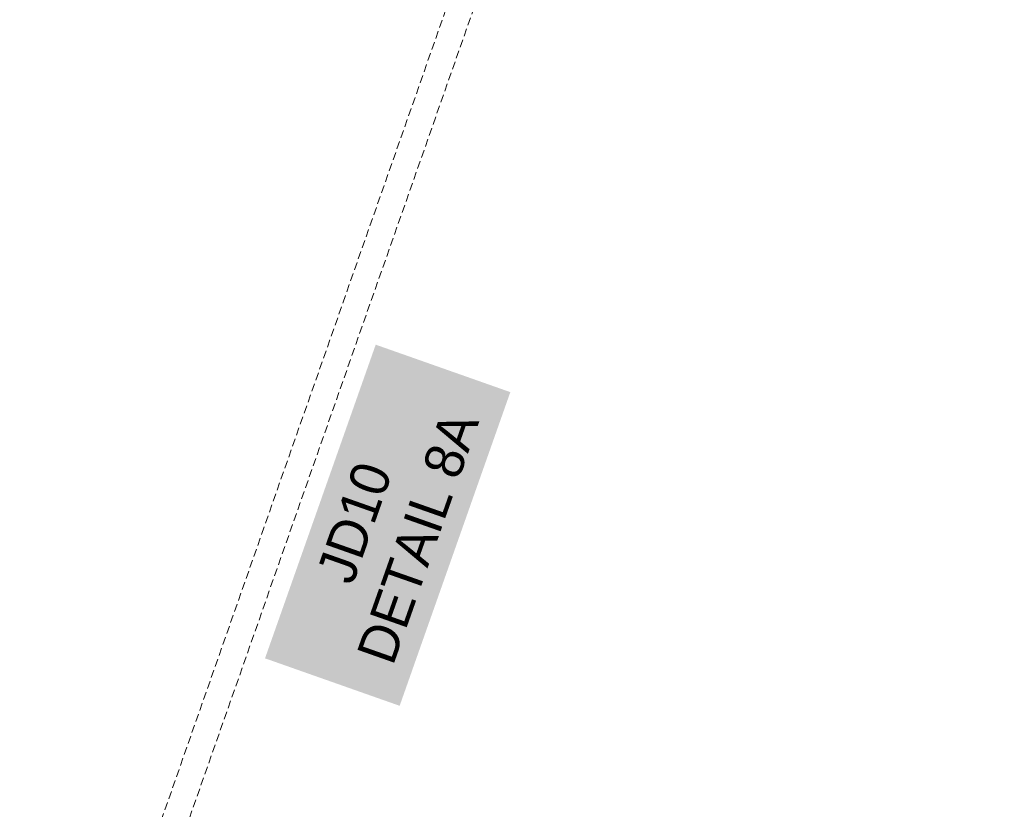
# Model space of a CAD drawing. Header units: millimetres. Extents: x 811 to 573824, y 137 to 100812.
# Tile 97 of 143: x 459870 to 461767, y 67741 to 69263. Entities that reach past the tile are written whole.
import ezdxf

# ---------------------------------------------------------------- set-up
doc = ezdxf.new("R2010")
doc.units = ezdxf.units.MM
doc.header["$LTSCALE"] = 3
doc.header["$MEASUREMENT"] = 0
doc.linetypes.add('DASHED2', pattern=[0.375, 0.25, -0.125])
for name, color, linetype, lineweight in [('FACADE', 34, 'Continuous', 0), ('JOINERY DETAILS TEXT', 7, 'Continuous', 0), ('SHEET', 7, 'Continuous', 0)]:
    doc.layers.add(name, color=color, linetype=linetype, lineweight=lineweight)
doc.styles.add('ARA-30', font='stylu.ttf', dxfattribs={"height": 60})

msp = doc.modelspace()

# ---------------------------------------------------------------- linework, layer by layer
at = {"layer": 'FACADE', "linetype": 'DASHED2', "ltscale": 20}
for p, q in [((458942.4187349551, 64301.45456806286, 0.1178510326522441), (461113.2522800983, 70485.06177055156, 0.1183792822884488)), ((458989.6349006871, 64284.87906829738, 0.2357022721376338), (461156.9929531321, 70458.71028525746, 0.1183792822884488))]:
    msp.add_line(p, q, dxfattribs=at)

# ---------------------------------------------------------------- texts
at = {"layer": 'JOINERY DETAILS TEXT', "insert": (460390.5661669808, 68055.33925381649), "char_height": 75, "width": 566.027297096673, "attachment_point": 1, "rotation": 70.57194079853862, "style": 'ARA-30', "bg_fill": 1, "box_fill_scale": 1.5, "bg_fill_color": 254, "bg_fill_transparency": 0}
msp.add_mtext('\\A1;\\pi149.59491;JD10\\P\\pi29.13371;DETAIL 8A', dxfattribs=at)
at = {"layer": 'JOINERY DETAILS TEXT', "insert": (454891.6346081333, 68715.68504445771, 1.501717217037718), "char_height": 75, "width": 566.027297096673, "attachment_point": 1, "style": 'ARA-30', "bg_fill": 1, "box_fill_scale": 1.5, "bg_fill_color": 254, "bg_fill_transparency": 0}
msp.add_mtext('\\A1;\\pi164.66628;JD11\\P\\pi29.82002;DETAIL 09', dxfattribs=at)
at = {"layer": 'SHEET', "insert": (437700.190383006, 68507.61902901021), "char_height": 90, "width": 673.4267364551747, "attachment_point": 1, "style": 'ARA-30'}
msp.add_mtext('\\A1;\\pi254.09258;SA \\P\\pi0;PROCURED', dxfattribs=at)

doc.saveas('drawing.dxf')
